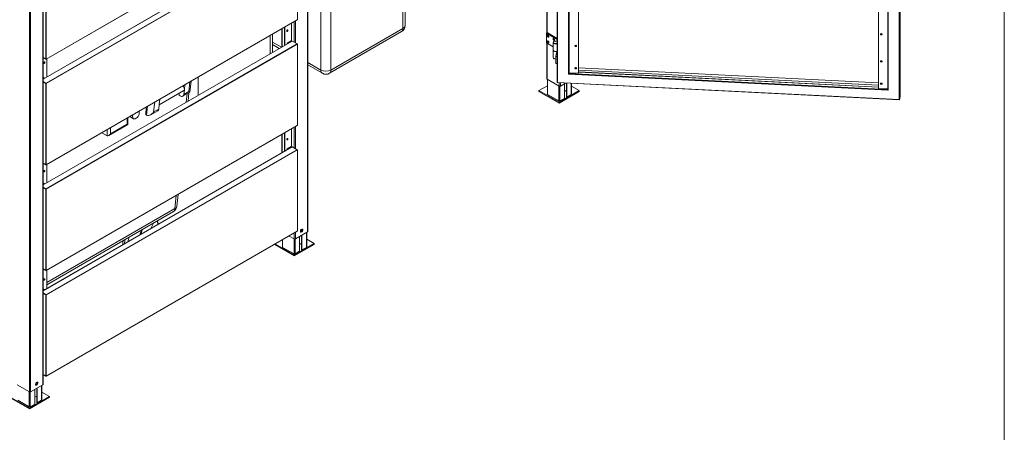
# Model space of a CAD drawing. Header units: millimetres. Extents: x -167328 to -157314, y 94163 to 101096.
# Tile 8 of 11: x -159404 to -157328, y 97817 to 98687. Entities that reach past the tile are written whole.
import ezdxf
from ezdxf.xclip import XClip

# ---------------------------------------------------------------- set-up
doc = ezdxf.new("R2010")
doc.units = ezdxf.units.MM
doc.header["$MEASUREMENT"] = 0
doc.header["$XCLIPFRAME"] = 0
doc.layers.add('2D - Rysunki i Obrazki', color=7, linetype='Continuous')
for name, color, linetype, lineweight in [('ARCH-037 SZCZEGÓŁ WIATY SMIETNIKOWEJ_19_Krzywa_Nr_pióra__7', 7, 'Continuous', 18), ('ARCH-037 SZCZEGÓŁ WIATY SMIETNIKOWEJ_19_Linia_Nr_pióra__7', 7, 'Continuous', 18), ('ARCH-037 SZCZEGÓŁ WIATY SMIETNIKOWEJ_19_Polilinia_Nr_pióra__7', 7, 'Continuous', 18), ('ARCH-037 SZCZEGÓŁ WIATY SMIETNIKOWEJ_19_Łuk_Nr_pióra__7', 7, 'Continuous', 18)]:
    doc.layers.add(name, color=color, linetype=linetype, lineweight=lineweight)

# ---------------------------------------------------------------- blocks, each defined once
blk = doc.blocks.new('Rysunek_1_19', base_point=(-162320.9, 97629.6))
at = {"layer": 'ARCH-037 SZCZEGÓŁ WIATY SMIETNIKOWEJ_19_Krzywa_Nr_pióra__7', "color": 7, "linetype": 'Continuous', "lineweight": 18, "flags": 128}
for points in [[(-159121.7, 98257.9), (-159121.8, 98257.6), (-159127.3, 98246.7)], [(-159150.6, 98233.2), (-159148.5, 98239.4), (-159147.4, 98243.1)], [(-159148, 98234.7), (-159146.8, 98238.4), (-159144.9, 98244.5)]]:
    blk.add_lwpolyline(points, dxfattribs=at)
at = {"layer": 'ARCH-037 SZCZEGÓŁ WIATY SMIETNIKOWEJ_19_Linia_Nr_pióra__7', "color": 7, "linetype": 'Continuous', "lineweight": 18}
for p, q in [((-158270.5, 99395.2), (-158270.5, 98554.2)), ((-158269.6, 99393.8), (-158269.6, 98554.5)), ((-158246.6, 99373.9), (-158246.6, 98572.1)), ((-158245.6, 99373.4), (-158245.6, 98573.4)), ((-158245.3, 99373.4), (-158245.3, 98574.9)), ((-158225.4, 98573.9), (-158225.4, 99372.4)), ((-158225.3, 98574.7), (-158225.3, 99372.4)), ((-157549.3, 98518.1), (-157549.3, 99357.5)), ((-157548.2, 98517.8), (-157548.2, 99358.8)), ((-157547.2, 98524.8), (-157547.2, 99365.8)), ((-157547.2, 98524.7), (-157547.2, 99365.7)), ((-158292.4, 98658.9), (-158292.4, 99343.8)), ((-158292.4, 98658.9), (-158292.4, 99343.8)), ((-158291.8, 98659.2), (-158291.8, 99343.4)), ((-158291.8, 98659.2), (-158291.8, 99343.4)), ((-158796.7, 98239.1), (-158796.7, 99153.8)), ((-158796.7, 98239.1), (-158796.7, 99153.8)), ((-158796.1, 98239.9), (-158796.1, 99154.2)), ((-158796.1, 98239.9), (-158796.1, 99154.2)), ((-158595.6, 99025.6), (-158595.6, 98668.4)), ((-158591.2, 98674.5), (-158591.2, 99028.1)), ((-158768.9, 98942.7), (-158768.9, 98580.6)), ((-158747.6, 98580.6), (-158747.6, 98939.3)), ((-157592.8, 98924.4), (-157592.8, 98541.9)), ((-157573.1, 98539.4), (-157573.1, 98923.4)), ((-157572.2, 98538), (-157572.2, 98923.4)), ((-158818.4, 98909.6), (-159348.1, 98603.8)), ((-159348.1, 98603.6), (-158818.5, 98909.4)), ((-159354.7, 98561.3), (-158829.4, 98864.6)), ((-159354.7, 98561.2), (-158829.2, 98864.6)), ((-158818.7, 98858.5), (-159348.3, 98552.7)), ((-159348.1, 98552.3), (-158818.4, 98858)), ((-158818.4, 98858), (-158818.4, 98686.6)), ((-159383.6, 97901.9), (-159383.6, 98827.5)), ((-159380.8, 97901.9), (-159380.8, 98826)), ((-159355.3, 97916.6), (-159355.3, 98831.3)), ((-159354.7, 97917.4), (-159354.7, 98831.7)), ((-159348.6, 98775.2), (-159348.6, 98603.8)), ((-159348.1, 98603.8), (-159348.1, 98775.2)), ((-158818.4, 98686.6), (-159348.1, 98380.8)), ((-159348.1, 98380.6), (-158818.5, 98686.4)), ((-158830.6, 98679.4), (-158830.6, 98642.4)), ((-158825, 98639.2), (-158825, 98682.7)), ((-158825, 98639.2), (-158825, 98682.7)), ((-158822.2, 98637.5), (-158822.2, 98684.3)), ((-158822.2, 98637.5), (-158822.2, 98684.3)), ((-158875.5, 98653.5), (-158875.5, 98615)), ((-158871.1, 98617.6), (-158871.1, 98656)), ((-158851, 98629.1), (-158851, 98667.6)), ((-158851, 98629.1), (-158851, 98667.6)), ((-158850.4, 98629.5), (-158850.4, 98668)), ((-158850.4, 98629.5), (-158850.4, 98668)), ((-158845.8, 98670.6), (-158845.8, 98632.1)), ((-158844.8, 98671.2), (-158844.8, 98632.8)), ((-158598.7, 98661.5), (-158750.7, 98573.7)), ((-158595.6, 98668.4), (-158747.6, 98580.6)), ((-158291.5, 98659.4), (-158293.2, 98658.4)), ((-158293.2, 98658.4), (-158270.5, 98645.2)), ((-158293.2, 98638), (-158293.2, 98658.4)), ((-158291.5, 98659.4), (-158270.5, 98647.3)), ((-158291.1, 98653.7), (-158289.7, 98654.5)), ((-158291.1, 98652.5), (-158291.1, 98653.7)), ((-158291.1, 98652.5), (-158289.3, 98653.5)), ((-158289.3, 98654.2), (-158289.3, 98653.5)), ((-158288.3, 98652.1), (-158288.3, 98650.8)), ((-157585.2, 98656), (-157585.2, 98656.4)), ((-159354.7, 98338.3), (-158829.4, 98641.6)), ((-159354.7, 98338.2), (-158829.2, 98641.6)), ((-158818.7, 98635.5), (-159348.3, 98329.8)), ((-159348.1, 98329.3), (-158818.4, 98635.1)), ((-158852, 98628.6), (-158871.1, 98639.6)), ((-158856.4, 98626.1), (-158871.1, 98634.6)), ((-158831.3, 98642.5), (-158840, 98637.4)), ((-158840, 98637.4), (-158840, 98635.5)), ((-158839.8, 98637.3), (-158840, 98637.4)), ((-158839.8, 98637.3), (-158831.1, 98642.4)), ((-158839.8, 98635.6), (-158839.8, 98637.3)), ((-158831.1, 98642.4), (-158831.1, 98640.7)), ((-158830.9, 98642.4), (-158829.5, 98641.6)), ((-158830.9, 98640.8), (-158830.9, 98642.4)), ((-158829.2, 98641.6), (-158830.7, 98642.5)), ((-158829.2, 98641.6), (-158818.7, 98635.5)), ((-158818.4, 98635.4), (-158818.7, 98635.5)), ((-158818.4, 98635.1), (-158818.4, 98463.6)), ((-158818.3, 98635.2), (-158818.3, 98463.8)), ((-158278.8, 98629.6), (-158293.2, 98638)), ((-158292.4, 98562.4), (-158292.4, 98637.5)), ((-158292.4, 98562.4), (-158292.4, 98637.5)), ((-158291.8, 98561.6), (-158291.8, 98637.1)), ((-158291.8, 98561.6), (-158291.8, 98637.1)), ((-158291.1, 98641.4), (-158289.7, 98642.3)), ((-158291.1, 98640.2), (-158291.1, 98641.4)), ((-158291.1, 98640.2), (-158289.3, 98641.2)), ((-158289.3, 98642), (-158289.3, 98641.2)), ((-158288.3, 98639.8), (-158288.3, 98638.6)), ((-158278.8, 98638.6), (-158278.8, 98622.7)), ((-158278.7, 98646.5), (-158277.3, 98647.4)), ((-158278.7, 98645.3), (-158278.7, 98646.5)), ((-158278.7, 98645.3), (-158277, 98646.3)), ((-158277, 98640.8), (-158277.3, 98640.6)), ((-158277, 98647.1), (-158277, 98646.3)), ((-158275.9, 98644.9), (-158275.9, 98643.7)), ((-158270.6, 98640.8), (-158270.5, 98640.7)), ((-158232, 98630.9), (-158232, 98632.7)), ((-158232, 98632.7), (-158232, 98630.9)), ((-158278.8, 98622.6), (-158278.8, 98606.7)), ((-158273.5, 98609), (-158272.2, 98617.6)), ((-158270.5, 98617.5), (-158272.2, 98617.6)), ((-158270.6, 98608.8), (-158270.5, 98609.4)), ((-159348.6, 98603.8), (-159354.7, 98607.3)), ((-159348.6, 98603.8), (-159348.3, 98603.6)), ((-159346.8, 98565.9), (-159346.8, 98604.4)), ((-158768.9, 98580.6), (-158796.1, 98596.3)), ((-158765.7, 98573.7), (-158796.1, 98591.3)), ((-158277, 98604.5), (-158277.3, 98604.7)), ((-158273.5, 98609), (-158273.5, 98594.7)), ((-158270.6, 98608.8), (-158273.5, 98609)), ((-158273.5, 98594.7), (-158270.6, 98594.5)), ((-158270.6, 98594.5), (-158270.6, 98608.8)), ((-158270.6, 98594.5), (-158270.5, 98595.1)), ((-157585.2, 98598.8), (-157585.2, 98599.2)), ((-158246.6, 98572.1), (-157572.2, 98538)), ((-158245.6, 98573.4), (-158245.3, 98574.9)), ((-158245.6, 98573.4), (-157573.1, 98539.5)), ((-158245.3, 98574.9), (-158225.4, 98573.9)), ((-158232, 98584), (-158232, 98585.8)), ((-158232, 98585.7), (-158232, 98584)), ((-158230.8, 98585.7), (-158232, 98585.7)), ((-158232, 98585.6), (-158230.4, 98585.5)), ((-158225.4, 98573.9), (-158225.3, 98574.7)), ((-157592.8, 98553.5), (-158225.3, 98585.4)), ((-158225.3, 98585.2), (-157592.8, 98553.3)), ((-157592.8, 98548.7), (-158225.3, 98580.6)), ((-158225.3, 98580.5), (-157592.8, 98548.5)), ((-157592.8, 98544.5), (-158225.3, 98576.5)), ((-158225.3, 98576.3), (-157592.8, 98544.4)), ((-159352.1, 98564.7), (-159354.7, 98563.2)), ((-159354.7, 98563), (-159352, 98564.6)), ((-159348.3, 98552.7), (-159354.7, 98556.4)), ((-159354.7, 98556.2), (-159348.3, 98552.5)), ((-159348.4, 98552.4), (-159354.7, 98556)), ((-159354.7, 98555.8), (-159348.6, 98552.3)), ((-159352, 98564.6), (-159352.1, 98564.7)), ((-159352, 98564.6), (-159352, 98562.9)), ((-159352, 98554.6), (-159352, 98554.4)), ((-159348.6, 98552.3), (-159348.6, 98380.8)), ((-159348.2, 98552.4), (-159348.1, 98552.3)), ((-159348.1, 98380.8), (-159348.1, 98552.3)), ((-159055.4, 98549.6), (-159056.5, 98540.5)), ((-159044.8, 98555.7), (-159047.1, 98535.2)), ((-159044.8, 98534.1), (-159042.2, 98557.3)), ((-159027.5, 98527.2), (-159027.5, 98565.7)), ((-158308.8, 98537.1), (-158291.2, 98547.3)), ((-158308.8, 98537.1), (-158291.2, 98547.3)), ((-158266.4, 98546.9), (-158291.8, 98561.6)), ((-158266.4, 98546.9), (-158291.8, 98561.6)), ((-158291.2, 98529.8), (-158291.2, 98561.3)), ((-158291.2, 98529.8), (-158291.2, 98561.3)), ((-158290.8, 98561), (-158290.8, 98529.2)), ((-158290.8, 98561), (-158290.8, 98529.2)), ((-158270.3, 98554.1), (-157548.5, 98517.6)), ((-158269.6, 98554.5), (-157549.3, 98518.1)), ((-158266.7, 98515.3), (-158266.7, 98547.1)), ((-158266.7, 98515.3), (-158266.7, 98547.1)), ((-158266.4, 98546.9), (-158266.4, 98553.9)), ((-158266.4, 98546.9), (-158266.4, 98553.9)), ((-158263.5, 98546.9), (-158263.5, 98553.8)), ((-158263.5, 98546.9), (-158263.5, 98553.8)), ((-158252.7, 98553.2), (-158263.5, 98546.9)), ((-158252.7, 98553.2), (-158263.5, 98546.9)), ((-158255.1, 98551.8), (-158255.1, 98520.8)), ((-158255.1, 98551.8), (-158255.1, 98520.8)), ((-158250.8, 98553.1), (-158250.8, 98524.1)), ((-158250.8, 98553.1), (-158250.8, 98524.1)), ((-158250.1, 98523.7), (-158250.1, 98553.1)), ((-158250.1, 98523.7), (-158250.1, 98553.1)), ((-158240.6, 98552.6), (-158240.6, 98529.2)), ((-158240.6, 98552.6), (-158240.6, 98529.2)), ((-158240.1, 98529.8), (-158240.1, 98552.6)), ((-158240.1, 98529.8), (-158240.1, 98552.6)), ((-157587.9, 98553), (-157585.8, 98552.9)), ((-157586.2, 98553.1), (-157587.5, 98553.2)), ((-157585.2, 98551.9), (-157585.2, 98552.3)), ((-159057.6, 98537.6), (-159109.7, 98507.5)), ((-159067.5, 98527.8), (-159067.3, 98532)), ((-159065.6, 98526.5), (-159067.5, 98527.8)), ((-159044.8, 98534.1), (-159059.8, 98525.4)), ((-159056.6, 98538.9), (-159057.7, 98529)), ((-159047.1, 98535.2), (-159057.7, 98529)), ((-159050.9, 98530.5), (-159052.8, 98512.6)), ((-159048.8, 98515), (-159046.9, 98532.8)), ((-158308.8, 98535.5), (-158308.8, 98537.1)), ((-158266.4, 98512.6), (-158308.8, 98537.1)), ((-158308.8, 98535.5), (-158308.8, 98537.1)), ((-158266.4, 98512.6), (-158308.8, 98537.1)), ((-158266.4, 98511), (-158308.8, 98535.5)), ((-158266.4, 98511), (-158308.8, 98535.5)), ((-158290.8, 98529.2), (-158266.7, 98515.3)), ((-158290.8, 98529.2), (-158266.7, 98515.3)), ((-158223.9, 98537.1), (-158266.4, 98512.6)), ((-158223.9, 98537.1), (-158266.4, 98512.6)), ((-158223.9, 98535.5), (-158266.4, 98511)), ((-158223.9, 98535.5), (-158266.4, 98511)), ((-158264.6, 98515.3), (-158264.6, 98546.6)), ((-158264.6, 98515.3), (-158264.6, 98546.6)), ((-158250.8, 98535.5), (-158255.1, 98537.9)), ((-158250.8, 98535.5), (-158255.1, 98537.9)), ((-158240.6, 98529.2), (-158250.1, 98523.7)), ((-158240.6, 98529.2), (-158250.1, 98523.7)), ((-158240.1, 98546.5), (-158223.9, 98537.1)), ((-158240.1, 98546.5), (-158223.9, 98537.1)), ((-158223.9, 98535.5), (-158223.9, 98537.1)), ((-158223.9, 98535.5), (-158223.9, 98537.1)), ((-157592.8, 98541.9), (-157573.1, 98540.9)), ((-159121.4, 98492.2), (-159119.1, 98512.5)), ((-159119.1, 98512.5), (-159108.5, 98518.6)), ((-159110.8, 98498.3), (-159109.6, 98508.6)), ((-159109.5, 98509.6), (-159109.6, 98508.6)), ((-159109.5, 98509.6), (-159108.5, 98518.6)), ((-159048.7, 98515.6), (-159048.7, 98515)), ((-158266.4, 98511), (-158266.4, 98512.6)), ((-158266.4, 98511), (-158266.4, 98512.6)), ((-158255.1, 98520.8), (-158264.6, 98515.3)), ((-158255.1, 98520.8), (-158264.6, 98515.3)), ((-158250.8, 98524.1), (-158250.1, 98523.7)), ((-158250.8, 98524.1), (-158250.1, 98523.7)), ((-157547.2, 98524.7), (-157548.2, 98517.8)), ((-159137.8, 98486.7), (-159137.2, 98502.4)), ((-159136.3, 98485.6), (-159137.8, 98486.7)), ((-159134.2, 98504.1), (-159136.3, 98485.6)), ((-159112.8, 98494.7), (-159127.7, 98486.1)), ((-159110.8, 98498.3), (-159121.4, 98492.2)), ((-159216.1, 98442.3), (-159175.7, 98465.6)), ((-159177.2, 98466.4), (-159212.6, 98446)), ((-159177.2, 98479.3), (-159177.2, 98466.4)), ((-159177.2, 98466.4), (-159175.7, 98465.6)), ((-159175.7, 98480.2), (-159175.7, 98465.6)), ((-159171.8, 98482.5), (-159163.7, 98477.8)), ((-158818.4, 98463.6), (-159348.1, 98157.8)), ((-159348.1, 98157.7), (-158818.5, 98463.4)), ((-159230.8, 98448.4), (-159219.6, 98441.9)), ((-159219.6, 98454.8), (-159219.6, 98441.9)), ((-159212.6, 98446), (-159212.6, 98458.9)), ((-158851, 98406.2), (-158851, 98444.7)), ((-158851, 98406.2), (-158851, 98444.7)), ((-158850.4, 98406.5), (-158850.4, 98445)), ((-158850.4, 98406.5), (-158850.4, 98445)), ((-158845.8, 98447.7), (-158845.8, 98409.2)), ((-158844.8, 98448.3), (-158844.8, 98409.8)), ((-158830.6, 98456.4), (-158830.6, 98419.5)), ((-158825, 98416.2), (-158825, 98459.7)), ((-158825, 98416.2), (-158825, 98459.7)), ((-158822.2, 98414.6), (-158822.2, 98461.3)), ((-158822.2, 98414.6), (-158822.2, 98461.3)), ((-159354.7, 98115.4), (-158829.4, 98418.7)), ((-159354.7, 98115.2), (-158829.2, 98418.6)), ((-158818.7, 98412.6), (-159348.3, 98106.8)), ((-159348.1, 98106.3), (-158818.4, 98412.1)), ((-158831.3, 98419.5), (-158840, 98414.4)), ((-158840, 98414.4), (-158840, 98412.5)), ((-158839.8, 98414.3), (-158840, 98414.4)), ((-158839.8, 98414.3), (-158831.1, 98419.4)), ((-158839.8, 98412.6), (-158839.8, 98414.3)), ((-158831.1, 98419.4), (-158831.1, 98417.7)), ((-158830.9, 98419.4), (-158829.5, 98418.6)), ((-158830.9, 98417.8), (-158830.9, 98419.4)), ((-158829.2, 98418.6), (-158830.7, 98419.5)), ((-158829.2, 98418.6), (-158818.7, 98412.6)), ((-158818.4, 98412.4), (-158818.7, 98412.6)), ((-158818.4, 98412.1), (-158818.4, 98240.6)), ((-158818.3, 98412.3), (-158818.3, 98240.8)), ((-159348.6, 98380.8), (-159354.7, 98384.3)), ((-159346.8, 98342.9), (-159346.8, 98381.4)), ((-159348.6, 98380.8), (-159348.3, 98380.7)), ((-159352.1, 98341.7), (-159354.7, 98340.2)), ((-159354.7, 98340), (-159352, 98341.6)), ((-159352, 98341.6), (-159352.1, 98341.7)), ((-159352, 98341.6), (-159352, 98339.9)), ((-159348.3, 98329.8), (-159354.7, 98333.4)), ((-159354.7, 98333.2), (-159348.3, 98329.6)), ((-159348.4, 98329.4), (-159354.7, 98333)), ((-159354.7, 98332.8), (-159348.6, 98329.3)), ((-159352, 98331.6), (-159352, 98331.4)), ((-159348.6, 98329.3), (-159348.6, 98157.8)), ((-159348.2, 98329.4), (-159348.1, 98329.3)), ((-159348.1, 98157.8), (-159348.1, 98329.3)), ((-159073.7, 98316.1), (-159076.6, 98288.3)), ((-159072.3, 98293.6), (-159069.6, 98318.4)), ((-159076.6, 98288.3), (-159346.8, 98132.3)), ((-159346.8, 98127.9), (-159079.7, 98282.2)), ((-158818.4, 98240.6), (-159348.1, 97934.9)), ((-159348.1, 97934.7), (-158818.5, 98240.5)), ((-158825, 98224.4), (-158825, 98236.7)), ((-158825, 98224.4), (-158825, 98236.7)), ((-158796.7, 98239.1), (-158822.2, 98224.4)), ((-158796.7, 98239.1), (-158822.2, 98224.4)), ((-158822.2, 98224.4), (-158822.2, 98238.4)), ((-158822.2, 98224.4), (-158822.2, 98238.4)), ((-158809.4, 98244.8), (-158809.4, 98240)), ((-158809.4, 98244.8), (-158809.4, 98240)), ((-158808.7, 98240.8), (-158808.7, 98245.1)), ((-158808.7, 98240.8), (-158808.7, 98245.1)), ((-158799.2, 98237.7), (-158799.2, 98206.7)), ((-158799.2, 98237.7), (-158799.2, 98206.7)), ((-158798.7, 98207.3), (-158798.7, 98237.9)), ((-158798.7, 98207.3), (-158798.7, 98237.9)), ((-159186.3, 98218.7), (-159186.3, 98214.6)), ((-158849.8, 98207.3), (-158849.8, 98222.4)), ((-158849.8, 98207.3), (-158849.8, 98222.4)), ((-158849.4, 98222.7), (-158849.4, 98206.7)), ((-158849.4, 98222.7), (-158849.4, 98206.7)), ((-158825, 98224.4), (-158835.7, 98230.6)), ((-158825, 98224.4), (-158835.7, 98230.6)), ((-158825.3, 98192.8), (-158825.3, 98224.6)), ((-158825.3, 98192.8), (-158825.3, 98224.6)), ((-158823.2, 98192.8), (-158823.2, 98224.1)), ((-158823.2, 98192.8), (-158823.2, 98224.1)), ((-158813.7, 98229.3), (-158813.7, 98198.3)), ((-158813.7, 98229.3), (-158813.7, 98198.3)), ((-158809.4, 98213), (-158813.7, 98215.4)), ((-158809.4, 98213), (-158813.7, 98215.4)), ((-158809.4, 98231.8), (-158809.4, 98201.5)), ((-158809.4, 98231.8), (-158809.4, 98201.5)), ((-158808.7, 98201.1), (-158808.7, 98232.2)), ((-158808.7, 98201.1), (-158808.7, 98232.2)), ((-158798.7, 98224), (-158782.6, 98214.6)), ((-158798.7, 98224), (-158782.6, 98214.6)), ((-158825, 98188.5), (-158866.8, 98212.6)), ((-158825, 98188.5), (-158866.8, 98212.6)), ((-158825, 98190.1), (-158865.4, 98213.4)), ((-158825, 98190.1), (-158865.4, 98213.4)), ((-158849.4, 98206.7), (-158825.3, 98192.8)), ((-158849.4, 98206.7), (-158825.3, 98192.8)), ((-158782.6, 98214.6), (-158825, 98190.1)), ((-158782.6, 98214.6), (-158825, 98190.1)), ((-158782.6, 98213), (-158825, 98188.5)), ((-158782.6, 98213), (-158825, 98188.5)), ((-158813.7, 98198.3), (-158823.2, 98192.8)), ((-158813.7, 98198.3), (-158823.2, 98192.8)), ((-158809.4, 98201.5), (-158808.7, 98201.1)), ((-158809.4, 98201.5), (-158808.7, 98201.1)), ((-158799.2, 98206.7), (-158808.7, 98201.1)), ((-158799.2, 98206.7), (-158808.7, 98201.1)), ((-158782.6, 98213), (-158782.6, 98214.6)), ((-158782.6, 98213), (-158782.6, 98214.6)), ((-158825, 98188.5), (-158825, 98190.1)), ((-158825, 98188.5), (-158825, 98190.1)), ((-159348.6, 98157.8), (-159354.7, 98161.4)), ((-159348.6, 98157.8), (-159348.3, 98157.7)), ((-159346.8, 98119.9), (-159346.8, 98158.4)), ((-159352.1, 98118.8), (-159354.7, 98117.3)), ((-159354.7, 98117.1), (-159352, 98118.7)), ((-159352, 98118.7), (-159352.1, 98118.8)), ((-159352, 98118.7), (-159352, 98117)), ((-159348.3, 98106.8), (-159354.7, 98110.5)), ((-159354.7, 98110.3), (-159348.3, 98106.6)), ((-159348.4, 98106.4), (-159354.7, 98110.1)), ((-159354.7, 98109.9), (-159348.6, 98106.3)), ((-159352, 98108.7), (-159352, 98108.5)), ((-159348.6, 98106.3), (-159348.6, 97934.9)), ((-159348.2, 98106.4), (-159348.1, 98106.3)), ((-159348.1, 97934.9), (-159348.1, 98106.3)), ((-159348.6, 97934.9), (-159354.7, 97938.4)), ((-159348.6, 97934.9), (-159348.3, 97934.7)), ((-159383.6, 97901.9), (-159409, 97916.6)), ((-159355.3, 97916.6), (-159380.8, 97901.9)), ((-159372.3, 97906.8), (-159372.3, 97875.8)), ((-159368, 97922.3), (-159368, 97917.5)), ((-159368, 97909.2), (-159368, 97879)), ((-159367.3, 97918.3), (-159367.3, 97922.6)), ((-159367.3, 97878.6), (-159367.3, 97909.7)), ((-159357.8, 97915.2), (-159357.8, 97884.1)), ((-159357.3, 97884.7), (-159357.3, 97915.4)), ((-159383.6, 97867.6), (-159426, 97892.1)), ((-159383.6, 97866), (-159426, 97890.5)), ((-159408, 97884.1), (-159383.9, 97870.3)), ((-159383.9, 97870.3), (-159383.9, 97902.1)), ((-159341.2, 97892.1), (-159383.6, 97867.6)), ((-159341.2, 97890.5), (-159383.6, 97866)), ((-159381.8, 97870.3), (-159381.8, 97901.6)), ((-159368, 97890.5), (-159372.3, 97892.9)), ((-159357.8, 97884.1), (-159367.3, 97878.6)), ((-159357.3, 97901.4), (-159341.2, 97892.1)), ((-159341.2, 97890.5), (-159341.2, 97892.1)), ((-159383.6, 97866), (-159383.6, 97867.6)), ((-159372.3, 97875.8), (-159381.8, 97870.3)), ((-159368, 97879), (-159367.3, 97878.6))]:
    blk.add_line(p, q, dxfattribs=at)
at = {"layer": 'ARCH-037 SZCZEGÓŁ WIATY SMIETNIKOWEJ_19_Polilinia_Nr_pióra__7', "color": 7, "linetype": 'Continuous', "lineweight": 18, "flags": 128}
blk.add_lwpolyline([(-167327.5, 94171.4), (-157327.5, 94171.4), (-157327.5, 101096.4)], dxfattribs=at)
at = {"layer": 'ARCH-037 SZCZEGÓŁ WIATY SMIETNIKOWEJ_19_Łuk_Nr_pióra__7', "color": 7, "linetype": 'Continuous', "lineweight": 18}
for centre, start, end in [((-158606.2, 98674.5), 300, 0), ((-158758.2, 98586.7), 240, 300), ((-159087.2, 98295.2), 300, 353.9468)]:
    blk.add_arc(centre, 15, start, end, dxfattribs=at)
for centre, major_axis, ratio, start_param, end_param in [((-158818.7, 98686.7), (0.188, -0.325), 0.57735, 0, 0.785398), ((-158818.7, 98686.7), (0.375, 0), 0.57735, 5.497787, 6.283185), ((-158606.2, 98674.5), (15, 0), 0.57735, 5.497787, 6.283185), ((-158839.5, 98663.5), (-0.88, -1.52), 0.57735, 3.141593, 5.497787), ((-158840.5, 98664.1), (-0.87, -1.52), 0.57735, 0.651137, 2.356194), ((-158839.5, 98663.5), (-0.88, -1.52), 0.57735, 5.497787, 6.283185), ((-158839.5, 98663.5), (-0.87, -1.52), 0.57735, 0, 3.141593), ((-158840.5, 98664.1), (-0.87, -1.52), 0.57735, 2.356194, 2.490455), ((-158606.2, 98674.5), (7.5, -13), 0.57735, 0, 0.785398), ((-158289.7, 98652.9), (1, -1.73), 0.57735, 3.141593, 3.926991), ((-158289.7, 98651.6), (1, -1.73), 0.57735, 3.926991, 6.283185), ((-158289.7, 98652.9), (1, -1.73), 0.57735, 0.785398, 3.141593), ((-158287.9, 98652.7), (1, -1.73), 0.57735, 3.926991, 5.245107), ((-158289.7, 98651.6), (1, -1.73), 0.57735, 0, 0.785398), ((-157586.9, 98655.9), (1.73, -0.26), 0.81339, 3.141593, 6.283185), ((-157586.9, 98655.9), (1.73, -0.26), 0.81339, 0.122638, 3.141593), ((-157586.7, 98656.8), (1.73, -0.26), 0.81339, 3.453112, 5.971666), ((-157586.9, 98655.9), (1.73, -0.26), 0.81339, 0, 0.122638), ((-158831, 98642.3), (0.375, 0), 0.57735, 0.785398, 2.356194), ((-158831, 98642.3), (0.125, 0), 0.57735, 0.785398, 2.356194), ((-158829.2, 98641.3), (0.187, -0.325), 0.57735, 2.356194, 3.141593), ((-158818.7, 98635.2), (0.187, -0.325), 0.57735, 0.785398, 2.356194), ((-158818.7, 98635.2), (0.375, 0), 0.57735, 0, 0.785398), ((-158818.7, 98635.2), (0.375, 0), 0.57735, 5.497787, 6.283185), ((-158289.7, 98640.6), (1, -1.73), 0.57735, 3.141593, 3.926991), ((-158289.7, 98639.4), (1, -1.73), 0.57735, 3.926991, 6.283185), ((-158289.7, 98640.6), (1, -1.73), 0.57735, 0.785398, 3.141593), ((-158287.9, 98640.4), (1, -1.73), 0.57735, 3.926991, 5.245107), ((-158289.7, 98639.4), (1, -1.73), 0.57735, 0, 0.785398), ((-158273.8, 98638.6), (5, 0), 0.57735, 2.356194, 3.141593), ((-158273.8, 98638.6), (5, 0), 0.57735, 3.141593, 3.926991), ((-158277.3, 98645.7), (1, -1.73), 0.57735, 3.141593, 3.926991), ((-158277.3, 98644.5), (1, -1.73), 0.57735, 3.926991, 6.283185), ((-158277.3, 98645.7), (1, -1.73), 0.57735, 0.785398, 3.141593), ((-158273.8, 98639), (4.5, 0), 0.57735, 2.356194, 3.926991), ((-158273.8, 98638.6), (5, 0), 0.57735, 3.926991, 5.437471), ((-158275.6, 98645.5), (1, -1.73), 0.57735, 3.926991, 5.245107), ((-158273.8, 98639), (4.5, 0), 0.57735, 0.785398, 2.356194), ((-158273.8, 98639), (4.5, 0), 0.57735, 3.926991, 5.540841), ((-158277.3, 98644.5), (1, -1.73), 0.57735, 0, 0.785398), ((-158273.8, 98639), (4.5, 0), 0.57735, 0.742345, 0.785398), ((-158231.4, 98631.3), (1.73, -0.26), 0.81339, 0, 3.141593), ((-158231.4, 98631.3), (1.73, -0.26), 0.81339, 3.141593, 3.264231), ((-158231.4, 98631.3), (1.73, -0.26), 0.81339, 3.264231, 6.283185), ((-158231.3, 98632.2), (1.73, -0.26), 0.81339, 3.453112, 5.971666), ((-158273.8, 98622.6), (5, 0), 0.57735, 3.095879, 3.141593), ((-158273.8, 98622.7), (5, 0), 0.57735, 3.141593, 3.926991), ((-158273.8, 98622.6), (5, 0), 0.57735, 3.141593, 3.914822), ((-158273.8, 98622.6), (5, 0), 0.57735, 3.914822, 5.438868), ((-158273.8, 98622.7), (5, 0), 0.57735, 3.926991, 5.437471), ((-159352.1, 98596.1), (-0.87, -1.52), 0.57735, 3.141593, 6.283185), ((-159353.2, 98596.7), (-0.88, -1.52), 0.57735, 0.651137, 2.490455), ((-159352.1, 98596.1), (-0.88, -1.52), 0.57735, 0, 2.356194), ((-159352.1, 98596.1), (-0.87, -1.52), 0.57735, 2.356194, 3.141593), ((-159348.3, 98603.9), (0.375, 0), 0.57735, 3.926991, 5.497787), ((-159348.3, 98603.9), (0.187, -0.325), 0.57735, 5.497787, 6.283185), ((-159348.3, 98603.9), (0.187, -0.325), 0.57735, 0, 0.785398), ((-158273.8, 98606.7), (5, 0), 0.57735, 3.141593, 3.914822), ((-158273.8, 98606.7), (5, 0), 0.577351, 3.914936, 3.927107), ((-158273.8, 98606.7), (5, 0), 0.57735, 3.926991, 4.762265), ((-158273.8, 98606.3), (4.5, 0), 0.57735, 3.926991, 4.767812), ((-157586.9, 98598.8), (1.73, -0.26), 0.81339, 3.141593, 6.283185), ((-157586.9, 98598.8), (1.73, -0.26), 0.81339, 0.122638, 3.141593), ((-157586.7, 98599.6), (1.73, -0.26), 0.81339, 3.453112, 5.971666), ((-157586.9, 98598.8), (1.73, -0.26), 0.81339, 0, 0.122638), ((-158758.2, 98586.7), (-7.5, -13), 0.57735, 5.497787, 6.283185), ((-158758.2, 98586.7), (15, 0), 0.57735, 3.926991, 5.497787), ((-158758.2, 98586.7), (7.5, -13), 0.57735, 0, 0.785398), ((-158246.6, 98572.7), (-0.965, -0.918), 0.285443, 1.218524, 2.78932), ((-158231.4, 98584.4), (1.73, -0.26), 0.81339, 3.141593, 6.283185), ((-158231.4, 98584.4), (1.73, -0.26), 0.81339, 0.122638, 3.141593), ((-158231.3, 98585.2), (1.73, -0.26), 0.81339, 3.453112, 5.971666), ((-158231.4, 98584.4), (1.73, -0.26), 0.81339, 0, 0.122638), ((-159348.3, 98552.4), (0.375, 0), 0.57735, 3.926991, 5.497787), ((-159348.3, 98552.4), (0.125, 0), 0.57735, 3.926991, 5.497787), ((-159348.3, 98552.4), (0.187, -0.325), 0.57735, 0.785398, 2.356194), ((-159348.3, 98552.4), (0.063, -0.108), 0.57735, 0.785398, 2.356194), ((-159060.5, 98542.6), (2.88, -4.98), 0.57735, 0.849767, 2.236186), ((-158290.4, 98562.4), (2, 0), 0.57735, 3.141593, 3.926991), ((-158290.4, 98562.4), (2, 0), 0.57735, 3.141593, 3.926991), ((-158269.5, 98555.1), (-0.965, -0.918), 0.285443, 6.018179, 6.548191), ((-158269.5, 98555.1), (-0.965, -0.918), 0.285443, 0.265006, 1.218524), ((-157586.9, 98551.8), (1.73, -0.26), 0.81339, 0, 3.141593), ((-157586.9, 98551.8), (1.73, -0.26), 0.81339, 3.141593, 3.264231), ((-157586.9, 98551.8), (1.73, -0.26), 0.81339, 3.264231, 6.283185), ((-157586.7, 98552.7), (1.73, -0.26), 0.81339, 3.453112, 5.971666), ((-159064.8, 98534.1), (5, -8.66), 0.57735, 5.376884, 6.283185), ((-159064.8, 98534.1), (5, -8.66), 0.57735, 0, 0.664495), ((-159060.5, 98542.6), (2.88, -4.98), 0.57735, 0, 0.479223), ((-159060.5, 98542.6), (2.88, -4.98), 0.57735, 0.479223, 0.849767), ((-159054.2, 98540.2), (9.37, -6.13), 0.052152, 5.592347, 6.256843), ((-159054.2, 98540.2), (9.37, -6.13), 0.052152, 6.256843, 6.309528), ((-158289.7, 98529.8), (1.5, 0), 0.57735, 3.141593, 3.926991), ((-158289.7, 98529.8), (1.5, 0), 0.57735, 3.141593, 3.926991), ((-158265, 98547.7), (2, 0), 0.57735, 3.926991, 5.497787), ((-158265, 98547.7), (2, 0), 0.57735, 3.926991, 5.497787), ((-158241.6, 98529.8), (1.5, 0), 0.57735, 5.497787, 6.283185), ((-158241.6, 98529.8), (1.5, 0), 0.57735, 5.497787, 6.283185), ((-157572.1, 98538.6), (0.939, -0.987), 0.349506, 3.493865, 4.977395), ((-159126.1, 98517.5), (9.36, -6.14), 0.052979, 5.539403, 5.593926), ((-159113.6, 98512), (2.88, -4.98), 0.57735, 0.544779, 0.780347), ((-159115.5, 98523.7), (5, -8.66), 0.57735, 0.662563, 0.717086), ((-158265.7, 98515.9), (1.5, 0), 0.57735, 3.926991, 5.497787), ((-158265.7, 98515.9), (1.5, 0), 0.57735, 3.926991, 5.497787), ((-157549.2, 98518.7), (0.939, -0.987), 0.349506, 4.977395, 5.930913), ((-157549.2, 98518.7), (0.939, -0.987), 0.349506, 5.930913, 6.548191), ((-157549.2, 98526.4), (1.88, -1.97), 0.349506, 0.265006, 0.352272), ((-159158.7, 98486.5), (-5, -8.66), 0.57735, 5.052353, 6.283185), ((-159158.7, 98486.5), (-5, -8.66), 0.57735, 0, 2.356194), ((-159158.7, 98486.5), (-5, -8.66), 0.57735, 2.356194, 2.801629), ((-159128.4, 98497.3), (-7.7, -11.8), 0.611621, 6.256489, 7.164722), ((-159128.4, 98497.3), (-7.7, -11.8), 0.611621, 0.881537, 1.5441), ((-159117.8, 98503.4), (5, -8.66), 0.57735, 0, 0.662563), ((-159216.1, 98448), (-3.54, -6.12), 0.57735, 0.785398, 1.570796), ((-158818.7, 98463.8), (0.187, -0.325), 0.57735, 0, 0.785398), ((-158818.7, 98463.8), (0.375, 0), 0.57735, 5.497787, 6.283185), ((-159216.1, 98448), (-3.54, -6.12), 0.57735, 0, 0.785398), ((-158839.5, 98434.9), (-0.88, -1.52), 0.57735, 3.141593, 5.497787), ((-158840.5, 98435.5), (-0.87, -1.52), 0.57735, 0.651137, 2.356194), ((-158839.5, 98434.9), (-0.87, -1.52), 0.57735, 5.497787, 6.283185), ((-158839.5, 98434.9), (-0.87, -1.52), 0.57735, 0, 3.141593), ((-158840.5, 98435.5), (-0.88, -1.52), 0.57735, 2.356194, 2.490455), ((-158831, 98419.3), (0.375, 0), 0.57735, 0.785398, 2.356194), ((-158831, 98419.3), (0.125, 0), 0.57735, 0.785398, 2.356194), ((-158829.2, 98418.3), (0.188, -0.325), 0.57735, 2.356194, 3.141593), ((-158818.7, 98412.3), (0.188, -0.325), 0.57735, 0.785398, 2.356194), ((-158818.7, 98412.3), (0.375, 0), 0.57735, 0, 0.785398), ((-158818.7, 98412.3), (0.375, 0), 0.57735, 5.497787, 6.283185), ((-159352.1, 98367.5), (-0.87, -1.52), 0.57735, 3.141593, 6.283185), ((-159353.2, 98368.1), (-0.87, -1.52), 0.57735, 0.651137, 2.490455), ((-159352.1, 98367.5), (-0.87, -1.52), 0.57735, 0, 2.356194), ((-159352.1, 98367.5), (-0.88, -1.52), 0.57735, 2.356194, 3.141593), ((-159348.3, 98381), (0.375, 0), 0.57735, 3.926991, 5.497787), ((-159348.3, 98381), (0.187, -0.325), 0.57735, 5.497787, 6.283185), ((-159348.3, 98381), (0.187, -0.325), 0.57735, 0, 0.785398), ((-159348.3, 98329.4), (0.375, 0), 0.57735, 3.926991, 5.497787), ((-159348.3, 98329.4), (0.125, 0), 0.57735, 3.926991, 5.497787), ((-159348.3, 98329.4), (0.188, -0.325), 0.57735, 0.785398, 2.356194), ((-159348.3, 98329.4), (0.063, -0.108), 0.57735, 0.785398, 2.356194), ((-159087.2, 98295.2), (7.5, -13), 0.57735, 0, 0.72425), ((-159087.2, 98295.2), (14.9, -1.6), 0.575198, 5.560575, 6.283185), ((-159143.8, 98230.9), (-22.5, -39), 0.57735, 2.525188, 2.75291), ((-159147.4, 98233), (-25, -43.3), 0.57735, 2.407589, 2.606554), ((-158818.7, 98240.8), (0.187, -0.325), 0.57735, 0, 0.785398), ((-158818.7, 98240.8), (0.375, 0), 0.57735, 5.497787, 6.283185), ((-158809.4, 98242), (-1.75, -3.03), 0.57735, 3.141593, 5.497787), ((-158809.4, 98242), (-1.75, -3.03), 0.57735, 3.141593, 5.497787), ((-158809.4, 98242), (-1.75, -3.03), 0.57735, 5.497787, 6.283185), ((-158809.4, 98242), (-1.75, -3.03), 0.57735, 5.497787, 6.283185), ((-158810.1, 98242.4), (-1.75, -3.03), 0.57735, 0.203431, 2.938162), ((-158810.1, 98242.4), (-1.75, -3.03), 0.57735, 0.203431, 2.938162), ((-158809.4, 98242), (-1.75, -3.03), 0.57735, 0, 3.141593), ((-158809.4, 98242), (-1.75, -3.03), 0.57735, 0, 3.141593), ((-158798.1, 98239.9), (2, 0), 0.57735, 5.497787, 6.283185), ((-158798.1, 98239.9), (2, 0), 0.57735, 5.497787, 6.283185), ((-159150.9, 98235), (-25, -43.3), 0.57735, 5.349492, 5.497787), ((-159154.5, 98237.1), (-22.5, -39), 0.57735, 5.444705, 5.497787), ((-159147.4, 98233), (-25, -43.3), 0.57735, 5.247428, 5.446393), ((-159143.8, 98230.9), (-22.5, -39), 0.57735, 5.101072, 5.328793), ((-158823.6, 98225.2), (2, 0), 0.57735, 3.926991, 5.497787), ((-158823.6, 98225.2), (2, 0), 0.57735, 3.926991, 5.497787), ((-159150.9, 98235), (-25, -43.3), 0.57735, 5.497787, 5.546435), ((-158848.3, 98207.3), (1.5, 0), 0.57735, 3.141593, 3.926991), ((-158848.3, 98207.3), (1.5, 0), 0.57735, 3.141593, 3.926991), ((-158800.2, 98207.3), (1.5, 0), 0.57735, 5.497787, 6.283185), ((-158800.2, 98207.3), (1.5, 0), 0.57735, 5.497787, 6.283185), ((-158824.3, 98193.4), (1.5, 0), 0.57735, 3.926991, 5.497787), ((-158824.3, 98193.4), (1.5, 0), 0.57735, 3.926991, 5.497787), ((-159348.3, 98158), (0.375, 0), 0.57735, 3.926991, 5.497787), ((-159348.3, 98158), (0.187, -0.325), 0.57735, 5.497787, 6.283185), ((-159348.3, 98158), (0.188, -0.325), 0.57735, 0, 0.785398), ((-159352.1, 98138.9), (-0.87, -1.52), 0.57735, 3.141593, 6.283185), ((-159353.2, 98139.5), (-0.88, -1.52), 0.57735, 0.651137, 2.490455), ((-159352.1, 98138.9), (-0.88, -1.52), 0.57735, 0, 2.356194), ((-159352.1, 98138.9), (-0.87, -1.52), 0.57735, 2.356194, 3.141593), ((-159348.3, 98106.5), (0.375, 0), 0.57735, 3.926991, 5.497787), ((-159348.3, 98106.5), (0.125, 0), 0.57735, 3.926991, 5.497787), ((-159348.3, 98106.5), (0.188, -0.325), 0.57735, 0.785398, 2.356194), ((-159348.3, 98106.5), (0.062, -0.108), 0.57735, 0.785398, 2.356194), ((-159348.3, 97935), (0.375, 0), 0.57735, 3.926991, 5.497787), ((-159348.3, 97935), (0.188, -0.325), 0.57735, 5.497787, 6.283185), ((-159348.3, 97935), (0.188, -0.325), 0.57735, 0, 0.785398), ((-159368, 97919.4), (-1.75, -3.03), 0.57735, 3.141593, 5.497787), ((-159368, 97919.4), (-1.75, -3.03), 0.57735, 5.497787, 6.283185), ((-159368.7, 97919.9), (-1.75, -3.03), 0.57735, 0.203431, 2.938162), ((-159368, 97919.4), (-1.75, -3.03), 0.57735, 0, 3.141593), ((-159356.7, 97917.4), (2, 0), 0.57735, 5.497787, 6.283185), ((-159382.2, 97902.7), (2, 0), 0.57735, 3.926991, 5.497787), ((-159358.8, 97884.7), (1.5, 0), 0.57735, 5.497787, 6.283185), ((-159382.9, 97870.9), (1.5, 0), 0.57735, 3.926991, 5.497787)]:
    blk.add_ellipse(centre, major_axis=major_axis, ratio=ratio, start_param=start_param, end_param=end_param, dxfattribs=at)

msp = doc.modelspace()

# ---------------------------------------------------------------- block references
at = {"layer": '2D - Rysunki i Obrazki', "color": 253, "linetype": 'Continuous', "lineweight": 18, "true_color": 0xaaaaaa}
ref = msp.add_blockref('Rysunek_1_19', (-162320.9, 97629.6), dxfattribs=at)
XClip(ref).set_block_clipping_path([(-167327.511880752, 94162.6957393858), (-157314.3468496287, 101096.4366005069)])

doc.saveas('drawing.dxf')
